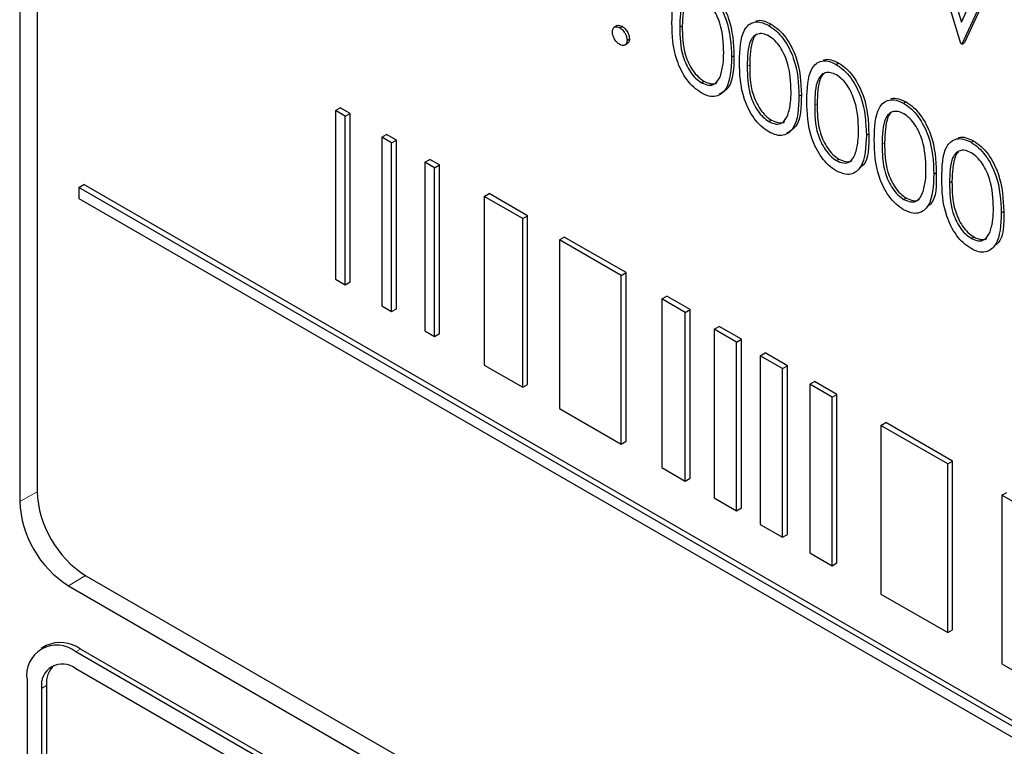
# Paper-space layout 'Blatt2' of a CAD drawing. Header units: millimetres. Extents: x 5 to 418, y 2 to 292.
# Tile 23 of 87: x 138.17 to 141.03, y 154.42 to 156.53. Entities that reach past the tile are written whole.
import ezdxf

# ---------------------------------------------------------------- set-up
doc = ezdxf.new("R2010")
doc.units = ezdxf.units.MM

psp = doc.layouts.new('Blatt2')

# ---------------------------------------------------------------- linework, layer by layer
at = {"color": 7, "linetype": 'Continuous', "lineweight": 25}
for p, q in [((138.1742, 161.7437), (138.1742, 155.1298)), ((138.2247, 161.6912), (138.2247, 155.1589)), ((140.9071, 156.4604), (140.7994, 156.8165)), ((140.8239, 156.8024), (140.9087, 156.5218)), ((140.9087, 156.5218), (140.9936, 156.7044)), ((141.018, 156.6903), (140.9104, 156.4585)), ((141.0251, 156.6944), (140.9174, 156.4626)), ((139.9096, 156.512), (139.9007, 156.5069)), ((139.9166, 156.5058), (139.9237, 156.5099)), ((140.3493, 156.5123), (140.3563, 156.5164)), ((139.9306, 156.4548), (139.9394, 156.4599)), ((139.9378, 156.4691), (139.9449, 156.4732)), ((140.9104, 156.4585), (140.9071, 156.4604)), ((140.9104, 156.4585), (140.9174, 156.4626)), ((140.2413, 156.42), (140.2484, 156.4241)), ((140.5451, 156.3993), (140.5522, 156.4034)), ((140.1542, 156.346), (140.1613, 156.3501)), ((140.4371, 156.307), (140.4442, 156.3111)), ((140.7409, 156.2862), (140.748, 156.2903)), ((139.091, 156.2652), (139.1052, 156.2734)), ((139.1193, 156.2489), (139.091, 156.2652)), ((139.091, 156.2652), (139.091, 155.7753)), ((139.1335, 156.2571), (139.1052, 156.2734)), ((139.1193, 156.2489), (139.1335, 156.2571)), ((139.1335, 155.7672), (139.1335, 156.2571)), ((139.1193, 155.759), (139.1193, 156.2489)), ((140.35, 156.233), (140.3571, 156.2371)), ((139.2257, 156.1875), (139.2398, 156.1957)), ((139.2681, 156.1794), (139.2398, 156.1957)), ((140.6329, 156.1939), (140.64, 156.198)), ((139.2539, 156.1712), (139.2257, 156.1875)), ((139.2257, 156.1875), (139.2257, 155.6976)), ((139.2539, 156.1712), (139.2681, 156.1794)), ((139.2539, 155.6813), (139.2539, 156.1712)), ((139.2681, 155.6894), (139.2681, 156.1794)), ((140.9367, 156.1732), (140.9438, 156.1773)), ((139.3508, 156.1153), (139.3649, 156.1234)), ((139.3791, 156.099), (139.3508, 156.1153)), ((139.3508, 156.1153), (139.3508, 155.6254)), ((139.3932, 156.1071), (139.3649, 156.1234)), ((140.5459, 156.12), (140.5529, 156.124)), ((139.3791, 156.099), (139.3932, 156.1071)), ((139.3791, 155.609), (139.3791, 156.099)), ((139.3932, 155.6172), (139.3932, 156.1071)), ((140.8288, 156.0809), (140.8358, 156.085)), ((138.3463, 156.0419), (138.3605, 156.0501)), ((145.2949, 152.0306), (138.3463, 156.0419)), ((138.3463, 156.0419), (138.3463, 156.0093)), ((145.309, 152.0388), (138.3605, 156.0501)), ((139.5233, 156.0157), (139.5375, 156.0239)), ((139.6491, 155.9594), (139.5375, 156.0239)), ((138.3463, 156.0093), (145.2949, 151.9979)), ((139.6349, 155.9513), (139.5233, 156.0157)), ((139.5233, 156.0157), (139.5233, 155.5258)), ((140.7417, 156.0069), (140.7487, 156.011)), ((141.0246, 155.9678), (141.0316, 155.9719)), ((139.6349, 155.9513), (139.6491, 155.9594)), ((139.6349, 155.4613), (139.6349, 155.9513)), ((139.6491, 155.4695), (139.6491, 155.9594)), ((139.7415, 155.8897), (139.7556, 155.8979)), ((139.9207, 155.7863), (139.7415, 155.8897)), ((139.7415, 155.8897), (139.7415, 155.3998)), ((139.9349, 155.7944), (139.7556, 155.8979)), ((140.9375, 155.8939), (140.9446, 155.898)), ((139.091, 155.7753), (139.1193, 155.759)), ((139.1193, 155.759), (139.1335, 155.7672)), ((139.9207, 155.7863), (139.9349, 155.7944)), ((139.9207, 155.2963), (139.9207, 155.7863)), ((139.9349, 155.3045), (139.9349, 155.7944)), ((140.0391, 155.7179), (140.0533, 155.7261)), ((140.1068, 155.6789), (140.0391, 155.7179)), ((140.0391, 155.7179), (140.0391, 155.228)), ((140.1209, 155.687), (140.0533, 155.7261)), ((139.2257, 155.6976), (139.2539, 155.6813)), ((139.2539, 155.6813), (139.2681, 155.6894)), ((140.1068, 155.6789), (140.1209, 155.687)), ((140.1209, 155.1971), (140.1209, 155.687)), ((140.1068, 155.1889), (140.1068, 155.6789)), ((139.3508, 155.6254), (139.3791, 155.609)), ((140.1913, 155.6301), (140.2054, 155.6383)), ((140.256, 155.5927), (140.1913, 155.6301)), ((140.1913, 155.6301), (140.1913, 155.1402)), ((140.2701, 155.6009), (140.2054, 155.6383)), ((139.3791, 155.609), (139.3932, 155.6172)), ((140.256, 155.5927), (140.2701, 155.6009)), ((140.2701, 155.111), (140.2701, 155.6009)), ((140.256, 155.1028), (140.256, 155.5927)), ((140.3245, 155.5532), (140.3387, 155.5613)), ((140.3893, 155.5158), (140.3245, 155.5532)), ((140.3245, 155.5532), (140.3245, 155.0632)), ((140.4034, 155.5239), (140.3387, 155.5613)), ((139.5233, 155.5258), (139.6349, 155.4613)), ((140.3893, 155.5158), (140.4034, 155.5239)), ((140.3893, 155.0259), (140.3893, 155.5158)), ((140.4034, 155.034), (140.4034, 155.5239)), ((139.6349, 155.4613), (139.6491, 155.4695)), ((140.4683, 155.4702), (140.4824, 155.4783)), ((140.5331, 155.4328), (140.4683, 155.4702)), ((140.4683, 155.4702), (140.4683, 154.9802)), ((140.5472, 155.4409), (140.4824, 155.4783)), ((140.5331, 155.4328), (140.5472, 155.4409)), ((140.5331, 154.9429), (140.5331, 155.4328)), ((140.5472, 154.951), (140.5472, 155.4409)), ((139.7415, 155.3998), (139.9207, 155.2963)), ((140.6752, 155.3507), (140.6894, 155.3589)), ((140.8691, 155.2388), (140.6752, 155.3507)), ((140.6752, 155.3507), (140.6752, 154.8608)), ((140.8832, 155.247), (140.6894, 155.3589)), ((139.9207, 155.2963), (139.9349, 155.3045)), ((140.0391, 155.228), (140.1068, 155.1889)), ((140.8691, 155.2388), (140.8832, 155.247)), ((140.8691, 154.7489), (140.8691, 155.2388)), ((140.8832, 154.757), (140.8832, 155.247)), ((140.1068, 155.1889), (140.1209, 155.1971)), ((140.1913, 155.1402), (140.256, 155.1028)), ((141.0266, 155.1478), (141.0408, 155.156)), ((141.0994, 155.1059), (141.0266, 155.1478)), ((141.0266, 155.1478), (141.0266, 154.6579)), ((140.256, 155.1028), (140.2701, 155.111)), ((140.3245, 155.0632), (140.3893, 155.0259)), ((140.3893, 155.0259), (140.4034, 155.034)), ((140.4683, 154.9802), (140.5331, 154.9429)), ((140.5331, 154.9429), (140.5472, 154.951)), ((138.3662, 154.914), (145.4372, 150.8319)), ((138.3157, 154.8848), (145.4574, 150.762)), ((140.6752, 154.8608), (140.8691, 154.7489)), ((140.8691, 154.7489), (140.8832, 154.757)), ((138.251, 154.711), (138.2369, 154.7028)), ((145.4079, 150.6109), (138.3369, 154.6929)), ((145.4221, 150.6191), (138.351, 154.7011)), ((141.0266, 154.6579), (141.0994, 154.6159)), ((140.1046, 153.6234), (138.3369, 154.6439)), ((138.1955, 154.6113), (138.1955, 152.325)), ((138.252, 154.5949), (138.252, 152.3086)), ((138.2379, 154.5868), (138.2379, 152.3005))]:
    psp.add_line(p, q, dxfattribs=at)
at = {"color": 7, "linetype": 'Continuous', "lineweight": 18}
for p, q in [((140.0912, 156.5068), (140.0983, 156.5109)), ((140.287, 156.3938), (140.2941, 156.3978)), ((140.4828, 156.2807), (140.4899, 156.2848)), ((140.6786, 156.1677), (140.6857, 156.1718)), ((140.8745, 156.0546), (140.8815, 156.0587)), ((138.2247, 155.1579), (138.1742, 155.1298)), ((138.3653, 154.9145), (138.3157, 154.8848)), ((138.3369, 154.6929), (138.351, 154.7011)), ((138.2379, 154.5868), (138.252, 154.5949))]:
    psp.add_line(p, q, dxfattribs=at)
at = {"color": 7, "linetype": 'Continuous', "lineweight": 25}
for centre, radius, start, end in [((138.5318, 155.1729), 0.3074, 182.6055, 237.3945), ((138.4813, 155.1437), 0.3074, 182.6055, 237.3945), ((138.2817, 154.6253), 0.0873, 50.7967, 189.214), ((138.2924, 154.6193), 0.1006, 54.3824, 114.3071), ((138.2982, 154.5966), 0.0611, 50.7967, 189.214), ((138.3256, 154.6012), 0.0739, 134.0045, 184.8598)]:
    psp.add_arc(centre, radius, start, end, dxfattribs=at)
for points, knots in [([(140.0684, 156.5199), (140.0693, 156.5544), (140.0706, 156.5976), (140.0943, 156.6281), (140.1108, 156.6361), (140.1311, 156.6362), (140.146, 156.629), (140.1535, 156.6254)], [0, 0, 0, 0, 0.498702, 0.624177, 0.749467, 0.874745, 1, 1, 1, 1]), ([(140.1535, 156.6254), (140.161, 156.6203), (140.1759, 156.6103), (140.2032, 156.5792), (140.2377, 156.5103), (140.2399, 156.4561), (140.2413, 156.42)], [0, 0, 0, 0, 0.1256, 0.251197, 0.500581, 1, 1, 1, 1]), ([(140.1605, 156.6294), (140.168, 156.6244), (140.183, 156.6144), (140.2103, 156.5833), (140.2447, 156.5144), (140.2469, 156.4602), (140.2484, 156.4241)], [0, 0, 0, 0, 0.1256, 0.251197, 0.500581, 1, 1, 1, 1]), ([(140.1542, 156.5948), (140.1484, 156.5975), (140.1367, 156.6029), (140.1212, 156.6015), (140.1089, 156.5941), (140.092, 156.5681), (140.0916, 156.534), (140.0912, 156.5068)], [0, 0, 0, 0, 0.125139, 0.250418, 0.375519, 0.500847, 1, 1, 1, 1]), ([(140.1169, 156.5974), (140.1168, 156.5974), (140.1126, 156.5949), (140.1002, 156.5704), (140.0991, 156.5373), (140.0983, 156.5109)], [0, 0, 0, 0, 0.004517, 0.204302, 1, 1, 1, 1]), ([(140.2185, 156.4333), (140.2175, 156.4612), (140.2161, 156.5029), (140.1923, 156.557), (140.1717, 156.5826), (140.16, 156.5907), (140.1542, 156.5948)], [0, 0, 0, 0, 0.500072, 0.749021, 0.874598, 1, 1, 1, 1]), ([(139.9089, 156.5111), (139.9093, 156.5115), (139.9111, 156.5133), (139.9164, 156.5133), (139.9212, 156.511), (139.9237, 156.5099)], [0, 0, 0, 0, 0.116538, 0.55809, 1, 1, 1, 1]), ([(139.9237, 156.5099), (139.9268, 156.5077), (139.9331, 156.5033), (139.9399, 156.4926), (139.9443, 156.4821), (139.9447, 156.4761), (139.9449, 156.4732)], [0, 0, 0, 0, 0.279602, 0.559212, 0.779475, 1, 1, 1, 1]), ([(140.1535, 156.3163), (140.146, 156.3213), (140.1312, 156.3313), (140.1041, 156.3623), (140.0707, 156.431), (140.0693, 156.4843), (140.0684, 156.5199)], [0, 0, 0, 0, 0.125551, 0.25109, 0.50025, 1, 1, 1, 1]), ([(140.0983, 156.5109), (140.0985, 156.4833), (140.0987, 156.442), (140.1232, 156.3877), (140.1438, 156.3624), (140.1555, 156.3542), (140.1613, 156.3501)], [0, 0, 0, 0, 0.500291, 0.749086, 0.874606, 1, 1, 1, 1]), ([(140.2642, 156.4068), (140.2652, 156.4414), (140.2664, 156.4846), (140.2901, 156.515), (140.3066, 156.523), (140.327, 156.5231), (140.3418, 156.5159), (140.3493, 156.5123)], [0, 0, 0, 0, 0.498702, 0.624177, 0.749467, 0.874745, 1, 1, 1, 1]), ([(140.3123, 156.5248), (140.313, 156.5252), (140.319, 156.5283), (140.3343, 156.5268), (140.349, 156.5199), (140.3563, 156.5164)], [0, 0, 0, 0, 0.057969, 0.529028, 1, 1, 1, 1]), ([(140.3493, 156.5123), (140.3568, 156.5073), (140.3718, 156.4973), (140.3991, 156.4662), (140.4335, 156.3973), (140.4357, 156.3431), (140.4371, 156.307)], [0, 0, 0, 0, 0.1256, 0.251197, 0.500581, 1, 1, 1, 1]), ([(140.3563, 156.5164), (140.3638, 156.5114), (140.3788, 156.5014), (140.4061, 156.4702), (140.4405, 156.4013), (140.4427, 156.3472), (140.4442, 156.3111)], [0, 0, 0, 0, 0.1256, 0.251197, 0.500581, 1, 1, 1, 1]), ([(139.8954, 156.4936), (139.8958, 156.497), (139.8965, 156.5038), (139.9023, 156.5085), (139.9092, 156.5093), (139.9141, 156.507), (139.9166, 156.5058)], [0, 0, 0, 0, 0.279576, 0.559284, 0.779552, 1, 1, 1, 1]), ([(139.9166, 156.4568), (139.9135, 156.4591), (139.9072, 156.4636), (139.9003, 156.4742), (139.8961, 156.4847), (139.8956, 156.4906), (139.8954, 156.4936)], [0, 0, 0, 0, 0.2795812, 0.5591432, 0.7795754, 1, 1, 1, 1]), ([(139.9166, 156.5058), (139.9197, 156.5036), (139.926, 156.4992), (139.9329, 156.4885), (139.9372, 156.478), (139.9376, 156.4721), (139.9378, 156.4691)], [0, 0, 0, 0, 0.279602, 0.559212, 0.779475, 1, 1, 1, 1]), ([(140.0912, 156.5068), (140.0914, 156.4792), (140.0917, 156.4379), (140.1161, 156.3837), (140.1368, 156.3583), (140.1484, 156.3501), (140.1542, 156.346)], [0, 0, 0, 0, 0.500291, 0.749086, 0.874606, 1, 1, 1, 1]), ([(140.35, 156.4817), (140.3442, 156.4844), (140.3325, 156.4898), (140.317, 156.4884), (140.3047, 156.4811), (140.2879, 156.455), (140.2874, 156.421), (140.287, 156.3938)], [0, 0, 0, 0, 0.125139, 0.250418, 0.375519, 0.500847, 1, 1, 1, 1]), ([(140.3127, 156.4844), (140.3126, 156.4843), (140.3084, 156.4819), (140.296, 156.4574), (140.2949, 156.4243), (140.2941, 156.3978)], [0, 0, 0, 0, 0.004517, 0.204302, 1, 1, 1, 1]), ([(140.4143, 156.3203), (140.4133, 156.3481), (140.4119, 156.3898), (140.3881, 156.444), (140.3675, 156.4695), (140.3559, 156.4777), (140.35, 156.4817)], [0, 0, 0, 0, 0.500072, 0.749021, 0.874598, 1, 1, 1, 1]), ([(139.9378, 156.4691), (139.9374, 156.4657), (139.9367, 156.4589), (139.9309, 156.4543), (139.924, 156.4534), (139.9191, 156.4557), (139.9166, 156.4568)], [0, 0, 0, 0, 0.279469, 0.559358, 0.779674, 1, 1, 1, 1]), ([(139.9449, 156.4732), (139.9446, 156.4697), (139.944, 156.4634), (139.9401, 156.4609), (139.9383, 156.4598)], [0, 0, 0, 0, 0.5544413, 1, 1, 1, 1]), ([(140.2088, 156.365), (140.2121, 156.3767), (140.2179, 156.3975), (140.2183, 156.4224), (140.2185, 156.4333)], [0, 0, 0, 0, 0.5595988, 1, 1, 1, 1]), ([(140.2413, 156.42), (140.2399, 156.3856), (140.2378, 156.3339), (140.2032, 156.3051), (140.1759, 156.3055), (140.1609, 156.3127), (140.1535, 156.3163)], [0, 0, 0, 0, 0.499407, 0.748743, 0.874372, 1, 1, 1, 1]), ([(140.2484, 156.4241), (140.2477, 156.3882), (140.2466, 156.336), (140.2152, 156.3182), (140.2054, 156.3126)], [0, 0, 0, 0, 0.68684, 1, 1, 1, 1]), ([(140.3493, 156.2033), (140.3418, 156.2083), (140.327, 156.2183), (140.3, 156.2493), (140.2665, 156.3179), (140.2651, 156.3713), (140.2642, 156.4068)], [0, 0, 0, 0, 0.125551, 0.25109, 0.50025, 1, 1, 1, 1]), ([(140.2941, 156.3978), (140.2943, 156.3703), (140.2945, 156.3289), (140.319, 156.2747), (140.3396, 156.2493), (140.3513, 156.2412), (140.3571, 156.2371)], [0, 0, 0, 0, 0.500291, 0.749086, 0.874606, 1, 1, 1, 1]), ([(140.46, 156.2938), (140.461, 156.3283), (140.4622, 156.3715), (140.4859, 156.402), (140.5024, 156.41), (140.5228, 156.4101), (140.5376, 156.4029), (140.5451, 156.3993)], [0, 0, 0, 0, 0.498702, 0.624177, 0.749467, 0.874745, 1, 1, 1, 1]), ([(140.5081, 156.4118), (140.5088, 156.4121), (140.5149, 156.4152), (140.5301, 156.4137), (140.5448, 156.4068), (140.5522, 156.4034)], [0, 0, 0, 0, 0.057969, 0.529028, 1, 1, 1, 1]), ([(140.5451, 156.3993), (140.5526, 156.3943), (140.5676, 156.3842), (140.5949, 156.3531), (140.6293, 156.2842), (140.6315, 156.2301), (140.6329, 156.1939)], [0, 0, 0, 0, 0.1256, 0.251197, 0.500581, 1, 1, 1, 1]), ([(140.5522, 156.4034), (140.5597, 156.3983), (140.5746, 156.3883), (140.6019, 156.3572), (140.6364, 156.2883), (140.6386, 156.2341), (140.64, 156.198)], [0, 0, 0, 0, 0.1256, 0.251197, 0.500581, 1, 1, 1, 1]), ([(140.287, 156.3938), (140.2872, 156.3662), (140.2875, 156.3249), (140.3119, 156.2706), (140.3326, 156.2453), (140.3442, 156.2371), (140.35, 156.233)], [0, 0, 0, 0, 0.500291, 0.749086, 0.874606, 1, 1, 1, 1]), ([(140.5459, 156.3687), (140.54, 156.3714), (140.5283, 156.3768), (140.5129, 156.3754), (140.5005, 156.3681), (140.4837, 156.342), (140.4832, 156.3079), (140.4828, 156.2807)], [0, 0, 0, 0, 0.125139, 0.250418, 0.375519, 0.500847, 1, 1, 1, 1]), ([(140.5085, 156.3714), (140.5084, 156.3713), (140.5042, 156.3688), (140.4918, 156.3443), (140.4908, 156.3112), (140.4899, 156.2848)], [0, 0, 0, 0, 0.004517, 0.204302, 1, 1, 1, 1]), ([(140.6101, 156.2072), (140.6092, 156.2351), (140.6077, 156.2768), (140.5839, 156.3309), (140.5633, 156.3565), (140.5517, 156.3646), (140.5459, 156.3687)], [0, 0, 0, 0, 0.500072, 0.749021, 0.874598, 1, 1, 1, 1]), ([(140.1542, 156.346), (140.1612, 156.343), (140.1751, 156.337), (140.1966, 156.3414), (140.2042, 156.356), (140.2088, 156.365)], [0, 0, 0, 0, 0.280257, 0.560781, 1, 1, 1, 1]), ([(140.1613, 156.3501), (140.1681, 156.3474), (140.1817, 156.3418), (140.1956, 156.3418), (140.1993, 156.3468), (140.1994, 156.347)], [0, 0, 0, 0, 0.492383, 0.985234, 1, 1, 1, 1]), ([(140.4442, 156.3111), (140.4435, 156.2752), (140.4424, 156.223), (140.411, 156.2052), (140.4012, 156.1996)], [0, 0, 0, 0, 0.68684, 1, 1, 1, 1]), ([(140.4047, 156.2519), (140.4079, 156.2636), (140.4137, 156.2845), (140.4141, 156.3093), (140.4143, 156.3203)], [0, 0, 0, 0, 0.5595988, 1, 1, 1, 1]), ([(140.4371, 156.307), (140.4357, 156.2725), (140.4336, 156.2209), (140.399, 156.1921), (140.3717, 156.1924), (140.3568, 156.1997), (140.3493, 156.2033)], [0, 0, 0, 0, 0.499407, 0.748743, 0.874372, 1, 1, 1, 1]), ([(140.5451, 156.0903), (140.5377, 156.0952), (140.5228, 156.1052), (140.4958, 156.1362), (140.4623, 156.2049), (140.4609, 156.2582), (140.46, 156.2938)], [0, 0, 0, 0, 0.125551, 0.25109, 0.50025, 1, 1, 1, 1]), ([(140.4899, 156.2848), (140.4901, 156.2572), (140.4904, 156.2159), (140.5148, 156.1617), (140.5355, 156.1363), (140.5471, 156.1281), (140.5529, 156.124)], [0, 0, 0, 0, 0.500291, 0.749086, 0.874606, 1, 1, 1, 1]), ([(140.6558, 156.1807), (140.6568, 156.2153), (140.658, 156.2585), (140.6817, 156.289), (140.6983, 156.297), (140.7186, 156.297), (140.7335, 156.2898), (140.7409, 156.2862)], [0, 0, 0, 0, 0.498702, 0.624177, 0.749467, 0.874745, 1, 1, 1, 1]), ([(140.7039, 156.2987), (140.7046, 156.2991), (140.7107, 156.3022), (140.7259, 156.3007), (140.7406, 156.2938), (140.748, 156.2903)], [0, 0, 0, 0, 0.0579693, 0.5290281, 1, 1, 1, 1]), ([(140.7409, 156.2862), (140.7484, 156.2812), (140.7634, 156.2712), (140.7907, 156.2401), (140.8251, 156.1712), (140.8273, 156.117), (140.8288, 156.0809)], [0, 0, 0, 0, 0.1256, 0.251197, 0.500581, 1, 1, 1, 1]), ([(140.748, 156.2903), (140.7555, 156.2853), (140.7704, 156.2753), (140.7978, 156.2442), (140.8322, 156.1753), (140.8344, 156.1211), (140.8358, 156.085)], [0, 0, 0, 0, 0.1256, 0.251197, 0.500581, 1, 1, 1, 1]), ([(140.4828, 156.2807), (140.483, 156.2531), (140.4833, 156.2118), (140.5077, 156.1576), (140.5284, 156.1322), (140.54, 156.124), (140.5459, 156.12)], [0, 0, 0, 0, 0.500291, 0.749086, 0.874606, 1, 1, 1, 1]), ([(140.7417, 156.2557), (140.7358, 156.2583), (140.7242, 156.2637), (140.7087, 156.2623), (140.6963, 156.255), (140.6795, 156.2289), (140.679, 156.1949), (140.6786, 156.1677)], [0, 0, 0, 0, 0.125139, 0.250418, 0.375519, 0.500847, 1, 1, 1, 1]), ([(140.7043, 156.2583), (140.7042, 156.2583), (140.7001, 156.2558), (140.6877, 156.2313), (140.6866, 156.1982), (140.6857, 156.1718)], [0, 0, 0, 0, 0.004517, 0.204302, 1, 1, 1, 1]), ([(140.8059, 156.0942), (140.805, 156.122), (140.8036, 156.1637), (140.7797, 156.2179), (140.7591, 156.2434), (140.7475, 156.2516), (140.7417, 156.2557)], [0, 0, 0, 0, 0.500072, 0.749021, 0.874598, 1, 1, 1, 1]), ([(140.35, 156.233), (140.357, 156.23), (140.3709, 156.224), (140.3924, 156.2284), (140.4, 156.243), (140.4047, 156.2519)], [0, 0, 0, 0, 0.280257, 0.560781, 1, 1, 1, 1]), ([(140.3571, 156.2371), (140.3639, 156.2343), (140.3775, 156.2288), (140.3914, 156.2288), (140.3951, 156.2338), (140.3952, 156.2339)], [0, 0, 0, 0, 0.492383, 0.985234, 1, 1, 1, 1]), ([(140.6005, 156.1389), (140.6037, 156.1506), (140.6095, 156.1714), (140.6099, 156.1963), (140.6101, 156.2072)], [0, 0, 0, 0, 0.5595988, 1, 1, 1, 1]), ([(140.64, 156.198), (140.6403, 156.161), (140.6407, 156.1168), (140.6163, 156.1007), (140.6123, 156.0982)], [0, 0, 0, 0, 0.8382498, 1, 1, 1, 1]), ([(140.6329, 156.1939), (140.6315, 156.1595), (140.6294, 156.1078), (140.5948, 156.0791), (140.5675, 156.0794), (140.5526, 156.0866), (140.5451, 156.0903)], [0, 0, 0, 0, 0.499407, 0.748743, 0.874372, 1, 1, 1, 1]), ([(140.7409, 155.9772), (140.7335, 155.9822), (140.7186, 155.9922), (140.6916, 156.0232), (140.6581, 156.0919), (140.6567, 156.1452), (140.6558, 156.1807)], [0, 0, 0, 0, 0.125551, 0.25109, 0.50025, 1, 1, 1, 1]), ([(140.6786, 156.1677), (140.6788, 156.1401), (140.6791, 156.0988), (140.7036, 156.0445), (140.7242, 156.0192), (140.7358, 156.011), (140.7417, 156.0069)], [0, 0, 0, 0, 0.5002912, 0.749086, 0.8746062, 1, 1, 1, 1]), ([(140.6857, 156.1718), (140.6859, 156.1442), (140.6862, 156.1029), (140.7106, 156.0486), (140.7313, 156.0233), (140.7429, 156.0151), (140.7487, 156.011)], [0, 0, 0, 0, 0.5002912, 0.749086, 0.8746062, 1, 1, 1, 1]), ([(140.8516, 156.0677), (140.8526, 156.1022), (140.8538, 156.1455), (140.8775, 156.1759), (140.8941, 156.1839), (140.9144, 156.184), (140.9293, 156.1768), (140.9367, 156.1732)], [0, 0, 0, 0, 0.498702, 0.624177, 0.749467, 0.874745, 1, 1, 1, 1]), ([(140.8998, 156.1857), (140.9004, 156.186), (140.9065, 156.1891), (140.9217, 156.1876), (140.9364, 156.1807), (140.9438, 156.1773)], [0, 0, 0, 0, 0.057969, 0.529028, 1, 1, 1, 1]), ([(140.9367, 156.1732), (140.9442, 156.1682), (140.9592, 156.1581), (140.9865, 156.127), (141.0209, 156.0581), (141.0231, 156.004), (141.0246, 155.9678)], [0, 0, 0, 0, 0.1256, 0.251197, 0.500581, 1, 1, 1, 1]), ([(140.9438, 156.1773), (140.9513, 156.1723), (140.9663, 156.1622), (140.9936, 156.1311), (141.028, 156.0622), (141.0302, 156.0081), (141.0316, 155.9719)], [0, 0, 0, 0, 0.1256, 0.251197, 0.500581, 1, 1, 1, 1]), ([(140.5459, 156.12), (140.5528, 156.117), (140.5667, 156.1109), (140.5882, 156.1153), (140.5958, 156.13), (140.6005, 156.1389)], [0, 0, 0, 0, 0.280257, 0.560781, 1, 1, 1, 1]), ([(140.9375, 156.1426), (140.9316, 156.1453), (140.92, 156.1507), (140.9045, 156.1493), (140.8921, 156.142), (140.8753, 156.1159), (140.8748, 156.0819), (140.8745, 156.0546)], [0, 0, 0, 0, 0.125139, 0.250418, 0.375519, 0.500847, 1, 1, 1, 1]), ([(140.9001, 156.1453), (140.9, 156.1452), (140.8959, 156.1428), (140.8835, 156.1182), (140.8824, 156.0852), (140.8815, 156.0587)], [0, 0, 0, 0, 0.004517, 0.204302, 1, 1, 1, 1]), ([(141.0017, 155.9812), (141.0008, 156.009), (140.9994, 156.0507), (140.9756, 156.1049), (140.955, 156.1304), (140.9433, 156.1385), (140.9375, 156.1426)], [0, 0, 0, 0, 0.500072, 0.749021, 0.874598, 1, 1, 1, 1]), ([(140.5529, 156.124), (140.5597, 156.1213), (140.5733, 156.1158), (140.5872, 156.1157), (140.5909, 156.1207), (140.591, 156.1209)], [0, 0, 0, 0, 0.492383, 0.985234, 1, 1, 1, 1]), ([(140.7963, 156.0259), (140.7995, 156.0375), (140.8053, 156.0584), (140.8057, 156.0833), (140.8059, 156.0942)], [0, 0, 0, 0, 0.5595988, 1, 1, 1, 1]), ([(140.8358, 156.085), (140.8361, 156.0479), (140.8365, 156.0037), (140.8121, 155.9877), (140.8081, 155.9851)], [0, 0, 0, 0, 0.83825, 1, 1, 1, 1]), ([(140.8288, 156.0809), (140.8273, 156.0464), (140.8252, 155.9948), (140.7906, 155.966), (140.7634, 155.9663), (140.7484, 155.9736), (140.7409, 155.9772)], [0, 0, 0, 0, 0.499407, 0.748743, 0.874372, 1, 1, 1, 1]), ([(140.9367, 155.8642), (140.9293, 155.8692), (140.9144, 155.8791), (140.8874, 155.9101), (140.854, 155.9788), (140.8525, 156.0321), (140.8516, 156.0677)], [0, 0, 0, 0, 0.125551, 0.25109, 0.50025, 1, 1, 1, 1]), ([(140.8745, 156.0546), (140.8746, 156.027), (140.8749, 155.9857), (140.8994, 155.9315), (140.92, 155.9061), (140.9317, 155.898), (140.9375, 155.8939)], [0, 0, 0, 0, 0.500291, 0.749086, 0.874606, 1, 1, 1, 1]), ([(140.8815, 156.0587), (140.8817, 156.0311), (140.882, 155.9898), (140.9064, 155.9356), (140.9271, 155.9102), (140.9387, 155.902), (140.9446, 155.898)], [0, 0, 0, 0, 0.500291, 0.749086, 0.874606, 1, 1, 1, 1]), ([(140.7417, 156.0069), (140.7486, 156.0039), (140.7625, 155.9979), (140.784, 156.0023), (140.7916, 156.0169), (140.7963, 156.0259)], [0, 0, 0, 0, 0.280257, 0.560781, 1, 1, 1, 1]), ([(140.7487, 156.011), (140.7555, 156.0082), (140.7691, 156.0027), (140.783, 156.0027), (140.7867, 156.0077), (140.7868, 156.0078)], [0, 0, 0, 0, 0.492383, 0.985234, 1, 1, 1, 1]), ([(141.0246, 155.9678), (141.0232, 155.9334), (141.021, 155.8817), (140.9864, 155.853), (140.9592, 155.8533), (140.9442, 155.8606), (140.9367, 155.8642)], [0, 0, 0, 0, 0.499407, 0.748743, 0.874372, 1, 1, 1, 1]), ([(140.9921, 155.9128), (140.9953, 155.9245), (141.0011, 155.9454), (141.0015, 155.9702), (141.0017, 155.9812)], [0, 0, 0, 0, 0.559599, 1, 1, 1, 1]), ([(141.0316, 155.9719), (141.032, 155.9349), (141.0323, 155.8907), (141.0079, 155.8747), (141.0039, 155.8721)], [0, 0, 0, 0, 0.83825, 1, 1, 1, 1]), ([(140.9375, 155.8939), (140.9444, 155.8909), (140.9583, 155.8849), (140.9798, 155.8892), (140.9874, 155.9039), (140.9921, 155.9128)], [0, 0, 0, 0, 0.280257, 0.560781, 1, 1, 1, 1]), ([(140.9446, 155.898), (140.9513, 155.8952), (140.9649, 155.8897), (140.9789, 155.8897), (140.9825, 155.8947), (140.9826, 155.8948)], [0, 0, 0, 0, 0.492383, 0.985234, 1, 1, 1, 1])]:
    psp.add_open_spline(points, degree=3, knots=knots, dxfattribs=at)

doc.saveas('drawing.dxf')
